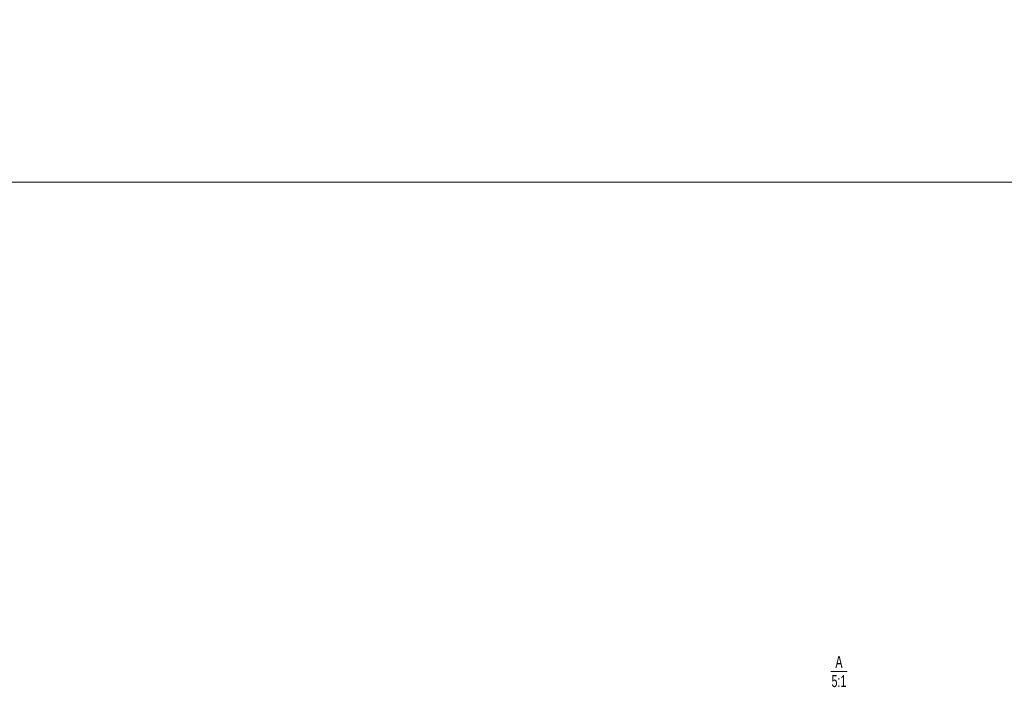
# Model space of a CAD drawing. Header units: millimetres. Extents: x -14862 to 14862, y -10512 to 10512.
# Tile 123 of 199: x -9739 to -4601, y 1919 to 5400. Entities that reach past the tile are written whole.
import ezdxf
from ezdxf.enums import TextEntityAlignment as Align

# ---------------------------------------------------------------- set-up
doc = ezdxf.new("R2010")
doc.units = ezdxf.units.MM
doc.header["$LTSCALE"] = 4
doc.layers.get('0').update_dxf_attribs({"lineweight": 18})
doc.layers.add('尺寸线层', color=3, linetype='Continuous', lineweight=18)
doc.layers.add('细实线层', color=7, linetype='Continuous', lineweight=18)
doc.styles.add('标准', font='txt', dxfattribs={"width": 0.667})
doc.dimstyles.new('GB_尺寸', dxfattribs={"dimtxt": 3.5, "dimasz": 4, "dimexe": 2, "dimexo": 0, "dimtad": 1, "dimdsep": 46, "dimtxsty": '标准', "dimblk": '_CAXARROW', "dimcen": 0, "dimdle": 8, "dimazin": 2, "dimtfac": 0.707107, "dimtdec": 3, "dimtmove": 2, "dimatfit": 3, "dimfxl": 0, "dimfrac": 2, "dimtolj": 1, "dimarcsym": 0})

# ---------------------------------------------------------------- blocks, each defined once
blk = doc.blocks.new('*X145')
at = {"layer": '尺寸线层'}
for points in [[(-11533.9, 4553.6), (-11433.9, 4566.1), (-11433.9, 4541.1)], [(4383.7, 4553.6), (4283.7, 4566.1), (4283.7, 4541.1)]]:
    blk.add_hatch(color=0, dxfattribs=at).paths.add_polyline_path(points, flags=0)
at = {"layer": '尺寸线层', "color": 0}
for p, q in [((4383.7, 7085.9), (4383.7, 4503.6)), ((-11533.9, 5485.9), (-11533.9, 4503.6)), ((-11533.9, 4553.6), (4383.7, 4553.6))]:
    blk.add_line(p, q, dxfattribs=at)
at = {"layer": '尺寸线层', "color": 0, "insert": (-3575.1, 4612.7), "char_height": 87.5, "width": 423.34, "attachment_point": 5, "line_spacing_factor": 1.15057, "style": '标准'}
blk.add_mtext('\\T1.1;15950', dxfattribs=at)
blk = doc.blocks.new('_CAXARROW')
blk.add_hatch(color=0).paths.add_polyline_path([(0, 0), (-1, 0.125), (-1, -0.125)], flags=0)
blk = doc.blocks.new('*X159')
at = {"layer": '细实线层', "color": 0, "linetype": 'ByBlock', "lineweight": -2}
blk.add_line((-42.5, 0), (42.5, 0), dxfattribs=at)
at = {"layer": '尺寸线层', "color": 0, "linetype": 'ByBlock', "lineweight": -2, "style": '标准', "width": 0.667}
for s, p in [('A', (0, 81.2)), ('5:1', (0, -18.8))]:
    blk.add_text(s, height=62.5, dxfattribs=at).set_placement(p, align=Align.TOP_CENTER)

msp = doc.modelspace()

# ---------------------------------------------------------------- block references
at = {"layer": '尺寸线层'}
msp.add_blockref('*X159', (-5464.031, 2001.19), dxfattribs=at)

# ---------------------------------------------------------------- dimensions: what is measured, and where the dimension line sits
dim = msp.add_linear_dim(base=(4383.668, 4553.619), p1=(-11533.859, 5485.9), p2=(4383.668, 7085.9), text='15950', dimstyle='GB_尺寸', override={"dimscale": 25, "dimsah": 1, "dimtfac": 1, "dimtfill": 1}, dxfattribs=at)
dim.commit()
dim.dimension.update_dxf_attribs({"geometry": '*X145', "text_midpoint": (-3575.096, 4612.749), "dimtype": 160})

doc.saveas('drawing.dxf')
